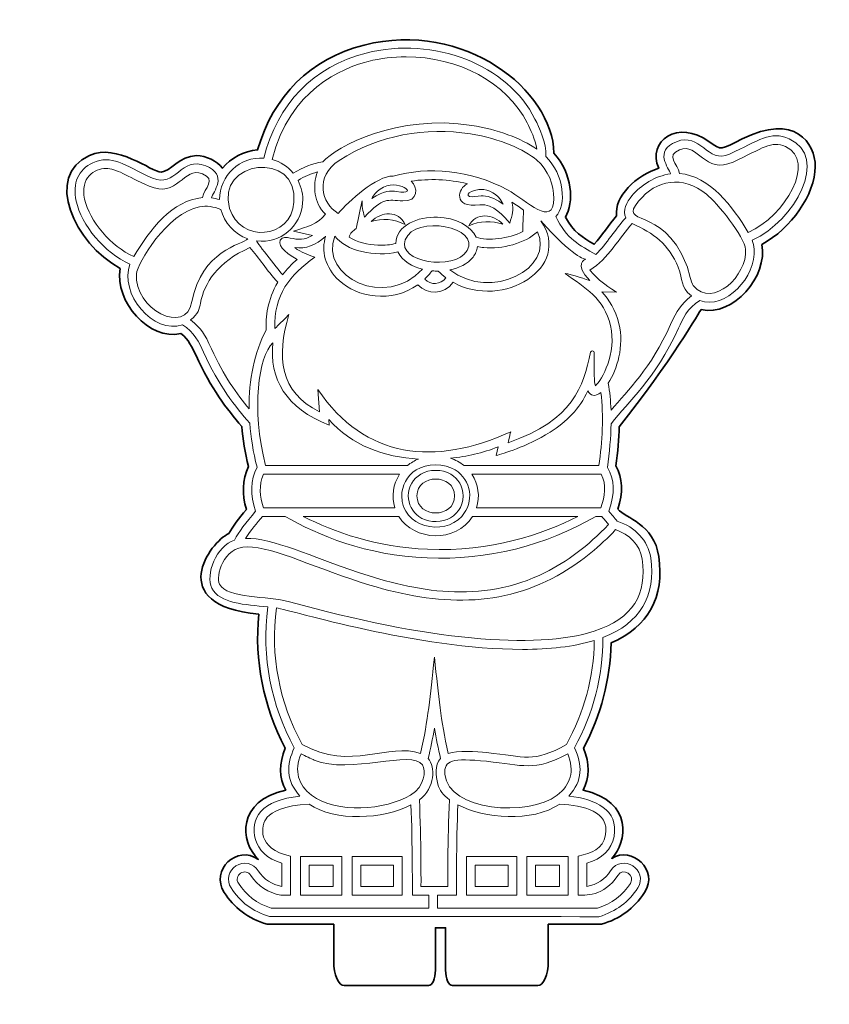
# Model space of a CAD drawing. Header units: inches. Extents: x -34.1 to 34.9, y -29.1 to 30.6.
# Tile 23 of 42: x -11.4 to -9.9, y -5.3 to -3.4. Entities that reach past the tile are written whole.
import ezdxf

# ---------------------------------------------------------------- set-up
doc = ezdxf.new("R2010")
doc.units = ezdxf.units.IN
doc.header["$MEASUREMENT"] = 0
doc.layers.add('Layer 1', color=7, linetype='Continuous')

msp = doc.modelspace()

# ---------------------------------------------------------------- linework, layer by layer
at = {"layer": 'Layer 1', "color": 242, "lineweight": 35}
for points, knots in [([(-10.0176, -3.8566), (-10.006, -3.9175), (-10.0719, -3.9965), (-10.1349, -3.9821), (-10.1349, -3.9821), (-10.195, -4.0856), (-10.2928, -4.2081), (-10.2934, -4.2313), (-10.2956, -4.2566), (-10.2992, -4.2836), (-10.2862, -4.3075), (-10.285, -4.335), (-10.2952, -4.3674), (-10.2807, -4.3842), (-10.2255, -4.3958), (-10.2164, -4.4585), (-10.2051, -4.5364), (-10.2369, -4.5939), (-10.3084, -4.6252), (-10.3102, -4.6959), (-10.328, -4.764), (-10.3615, -4.828), (-10.3493, -4.858), (-10.3496, -4.8848), (-10.3625, -4.9091), (-10.2644, -4.931), (-10.2774, -5.0098), (-10.3072, -5.0406), (-10.2683, -5.0167), (-10.2159, -5.0627), (-10.2438, -5.1064), (-10.2641, -5.1381), (-10.2918, -5.157), (-10.3267, -5.1678), (-10.3267, -5.1678), (-10.3649, -5.1678), (-10.3649, -5.1678), (-10.3649, -5.1678), (-10.4295, -5.1678), (-10.4295, -5.1678), (-10.4295, -5.1678), (-10.4295, -5.2393), (-10.4295, -5.2393), (-10.4295, -5.2651), (-10.4388, -5.286), (-10.4502, -5.286), (-10.4502, -5.286), (-10.6144, -5.286), (-10.6144, -5.286), (-10.6217, -5.286), (-10.6276, -5.2726), (-10.6276, -5.2561), (-10.6276, -5.2561), (-10.6276, -5.1746), (-10.6276, -5.1746), (-10.6276, -5.1746), (-10.6472, -5.1746), (-10.6472, -5.1746), (-10.6472, -5.1746), (-10.6472, -5.2561), (-10.6472, -5.2561), (-10.6472, -5.2726), (-10.6531, -5.286), (-10.6604, -5.286), (-10.6604, -5.286), (-10.8227, -5.286), (-10.8227, -5.286), (-10.8341, -5.286), (-10.8434, -5.2651), (-10.8434, -5.2393), (-10.8434, -5.2393), (-10.8434, -5.1678), (-10.8434, -5.1678), (-10.8434, -5.1678), (-10.8815, -5.1678), (-10.8815, -5.1678), (-10.8815, -5.1678), (-10.9719, -5.1678), (-10.9719, -5.1678), (-11.0082, -5.157), (-11.0363, -5.1352), (-11.0547, -5.1064), (-11.0821, -5.0635), (-11.0302, -5.0138), (-10.9887, -5.0426), (-11.0258, -5.0074), (-11.0294, -4.9295), (-10.936, -4.9091), (-10.9489, -4.8847), (-10.9492, -4.858), (-10.937, -4.828), (-10.9792, -4.7473), (-10.9967, -4.6585), (-10.988, -4.5698), (-11.1713, -4.5517), (-11.0814, -4.4301), (-11.0459, -4.4141), (-11.0379, -4.4004), (-11.0269, -4.3854), (-11.0118, -4.3675), (-11.0206, -4.3384), (-11.0194, -4.3112), (-11.008, -4.2848), (-11.0143, -4.2582), (-11.0187, -4.2323), (-11.0208, -4.2075), (-11.0497, -4.1741), (-11.0801, -4.1341), (-11.1089, -4.071), (-11.1163, -4.0548), (-11.1231, -4.0398), (-11.1381, -4.0285), (-11.1997, -4.0426), (-11.2664, -3.9664), (-11.2551, -3.903), (-11.3445, -3.8541), (-11.4027, -3.7244), (-11.3145, -3.6847), (-11.2613, -3.6607), (-11.1955, -3.7168), (-11.1762, -3.7168), (-11.1584, -3.7168), (-11.1416, -3.6852), (-11.1078, -3.6852), (-11.0899, -3.6852), (-11.0679, -3.6953), (-11.0579, -3.7095), (-11.0413, -3.6891), (-11.0173, -3.6762), (-10.9904, -3.6743), (-10.9603, -3.5697), (-10.8877, -3.4981), (-10.7849, -3.472), (-10.5914, -3.423), (-10.4211, -3.5591), (-10.4186, -3.6805), (-10.3837, -3.7189), (-10.3791, -3.7752), (-10.3966, -3.8041), (-10.3817, -3.8318), (-10.3634, -3.8434), (-10.341, -3.8561), (-10.3259, -3.8392), (-10.313, -3.8189), (-10.2977, -3.8011), (-10.3036, -3.7645), (-10.2589, -3.723), (-10.2165, -3.7094), (-10.2402, -3.6572), (-10.1783, -3.6147), (-10.1199, -3.6581), (-10.0954, -3.6764), (-10.0967, -3.6734), (-10.0557, -3.653), (-9.954, -3.6025), (-9.9145, -3.6604), (-9.9147, -3.7066), (-9.9149, -3.7598), (-9.9609, -3.8255), (-10.0176, -3.8566)], [0, 0, 0, 0, 0.018868, 0.018868, 0.018868, 0.037736, 0.037736, 0.037736, 0.056604, 0.056604, 0.056604, 0.075472, 0.075472, 0.075472, 0.09434, 0.09434, 0.09434, 0.113208, 0.113208, 0.113208, 0.132075, 0.132075, 0.132075, 0.150943, 0.150943, 0.150943, 0.169811, 0.169811, 0.169811, 0.188679, 0.188679, 0.188679, 0.207547, 0.207547, 0.207547, 0.226415, 0.226415, 0.226415, 0.245283, 0.245283, 0.245283, 0.264151, 0.264151, 0.264151, 0.283019, 0.283019, 0.283019, 0.301887, 0.301887, 0.301887, 0.320755, 0.320755, 0.320755, 0.339623, 0.339623, 0.339623, 0.358491, 0.358491, 0.358491, 0.377358, 0.377358, 0.377358, 0.396226, 0.396226, 0.396226, 0.415094, 0.415094, 0.415094, 0.433962, 0.433962, 0.433962, 0.45283, 0.45283, 0.45283, 0.471698, 0.471698, 0.471698, 0.490566, 0.490566, 0.490566, 0.509434, 0.509434, 0.509434, 0.528302, 0.528302, 0.528302, 0.54717, 0.54717, 0.54717, 0.566038, 0.566038, 0.566038, 0.584906, 0.584906, 0.584906, 0.603774, 0.603774, 0.603774, 0.622642, 0.622642, 0.622642, 0.641509, 0.641509, 0.641509, 0.660377, 0.660377, 0.660377, 0.679245, 0.679245, 0.679245, 0.698113, 0.698113, 0.698113, 0.716981, 0.716981, 0.716981, 0.735849, 0.735849, 0.735849, 0.754717, 0.754717, 0.754717, 0.773585, 0.773585, 0.773585, 0.792453, 0.792453, 0.792453, 0.811321, 0.811321, 0.811321, 0.830189, 0.830189, 0.830189, 0.849057, 0.849057, 0.849057, 0.867925, 0.867925, 0.867925, 0.886792, 0.886792, 0.886792, 0.90566, 0.90566, 0.90566, 0.924528, 0.924528, 0.924528, 0.943396, 0.943396, 0.943396, 0.962264, 0.962264, 0.962264, 0.981132, 0.981132, 0.981132, 1, 1, 1, 1]), ([(-11.5607, -5.9145), (-11.5607, -5.9145), (-11.5607, -5.9212), (-11.5607, -5.9212), (-11.5607, -5.9212), (-11.5607, -5.986), (-11.5607, -5.986), (-11.5607, -6.0117), (-11.57, -6.0326), (-11.5814, -6.0326), (-11.5814, -6.0326), (-11.7456, -6.0326), (-11.7456, -6.0326), (-11.7529, -6.0326), (-11.7589, -6.0193), (-11.7589, -6.0028), (-11.7589, -6.0028), (-11.7589, -5.9212), (-11.7589, -5.9212), (-11.7589, -5.9212), (-11.7784, -5.9212), (-11.7784, -5.9212), (-11.7784, -5.9212), (-11.7784, -6.0028), (-11.7784, -6.0028), (-11.7784, -6.0193), (-11.7843, -6.0326), (-11.7916, -6.0326), (-11.7916, -6.0326), (-11.9539, -6.0326), (-11.9539, -6.0326), (-11.9653, -6.0326), (-11.9746, -6.0117), (-11.9746, -5.986), (-11.9746, -5.986), (-11.9746, -5.9212), (-11.9746, -5.9212), (-11.9746, -5.9212), (-11.9746, -5.9145), (-11.9746, -5.9145), (-11.9746, -5.9145), (-12.138, -5.9145), (-12.138, -5.9145), (-12.138, -5.7791), (-12.0096, -5.7409), (-11.961, -5.6958), (-11.921, -5.6587), (-11.9055, -5.5593), (-11.9055, -5.5048), (-11.9055, -5.5048), (-11.9055, -3.8312), (-11.9055, -3.8312), (-11.9055, -3.8312), (-11.8661, -3.8312), (-11.8661, -3.8312), (-11.8661, -3.8312), (-11.8661, -3.7131), (-11.8661, -3.7131), (-11.8661, -3.7131), (-11.8267, -3.7131), (-11.8267, -3.7131), (-11.8267, -3.7131), (-11.8267, -3.8312), (-11.8267, -3.8312), (-11.8267, -3.8312), (-11.8267, -4.8728), (-11.8267, -4.8728), (-11.8267, -4.8728), (-11.7086, -4.8728), (-11.7086, -4.8728), (-11.7086, -4.8728), (-11.7086, -3.8312), (-11.7086, -3.8312), (-11.7086, -3.8312), (-11.7086, -3.7131), (-11.7086, -3.7131), (-11.7086, -3.7131), (-11.6692, -3.7131), (-11.6692, -3.7131), (-11.6692, -3.7131), (-11.6692, -3.8312), (-11.6692, -3.8312), (-11.6692, -3.8312), (-11.6299, -3.8312), (-11.6299, -3.8312), (-11.6299, -3.8312), (-11.6299, -5.5048), (-11.6299, -5.5048), (-11.6299, -5.5593), (-11.6143, -5.6587), (-11.5744, -5.6958), (-11.5258, -5.7409), (-11.3973, -5.7791), (-11.3973, -5.9145), (-11.3973, -5.9145), (-11.5607, -5.9145), (-11.5607, -5.9145)], [0, 0, 0, 0, 0.03125, 0.03125, 0.03125, 0.0625, 0.0625, 0.0625, 0.09375, 0.09375, 0.09375, 0.125, 0.125, 0.125, 0.15625, 0.15625, 0.15625, 0.1875, 0.1875, 0.1875, 0.21875, 0.21875, 0.21875, 0.25, 0.25, 0.25, 0.28125, 0.28125, 0.28125, 0.3125, 0.3125, 0.3125, 0.34375, 0.34375, 0.34375, 0.375, 0.375, 0.375, 0.40625, 0.40625, 0.40625, 0.4375, 0.4375, 0.4375, 0.46875, 0.46875, 0.46875, 0.5, 0.5, 0.5, 0.53125, 0.53125, 0.53125, 0.5625, 0.5625, 0.5625, 0.59375, 0.59375, 0.59375, 0.625, 0.625, 0.625, 0.65625, 0.65625, 0.65625, 0.6875, 0.6875, 0.6875, 0.71875, 0.71875, 0.71875, 0.75, 0.75, 0.75, 0.78125, 0.78125, 0.78125, 0.8125, 0.8125, 0.8125, 0.84375, 0.84375, 0.84375, 0.875, 0.875, 0.875, 0.90625, 0.90625, 0.90625, 0.9375, 0.9375, 0.9375, 0.96875, 0.96875, 0.96875, 1, 1, 1, 1])]:
    msp.add_open_spline(points, degree=3, knots=knots, dxfattribs=at)
at = {"layer": 'Layer 1', "color": 177, "lineweight": 18}
for points, knots in [([(-9.9649, -3.6527), (-10.001, -3.6364), (-10.0234, -3.6565), (-10.0802, -3.6823), (-10.1226, -3.7015), (-10.1362, -3.6393), (-10.1825, -3.6583), (-10.2269, -3.6765), (-10.1967, -3.7092), (-10.1936, -3.7203), (-10.223, -3.7241), (-10.2515, -3.7422), (-10.2682, -3.7626), (-10.2782, -3.7746), (-10.2867, -3.791), (-10.2801, -3.8051), (-10.3, -3.8265), (-10.3163, -3.8549), (-10.3381, -3.8759), (-10.3681, -3.8588), (-10.395, -3.846), (-10.4151, -3.8023), (-10.394, -3.7816), (-10.3984, -3.7218), (-10.4345, -3.6868), (-10.4329, -3.6596), (-10.4469, -3.6316), (-10.4553, -3.6147), (-10.5074, -3.5102), (-10.6505, -3.4542), (-10.781, -3.4873), (-10.8829, -3.5131), (-10.9522, -3.5861), (-10.9783, -3.69), (-11.0244, -3.687), (-11.0637, -3.7235), (-11.0635, -3.7701), (-11.0687, -3.7685), (-11.074, -3.7674), (-11.0794, -3.7667), (-11.0763, -3.7556), (-11.0463, -3.7228), (-11.0904, -3.7047), (-11.1376, -3.6854), (-11.149, -3.7485), (-11.1927, -3.7287), (-11.2494, -3.7029), (-11.2719, -3.6828), (-11.308, -3.6991), (-11.336, -3.7117), (-11.3477, -3.7386), (-11.3401, -3.7729), (-11.3298, -3.8193), (-11.2863, -3.8726), (-11.2364, -3.8947), (-11.2581, -3.9497), (-11.191, -4.0315), (-11.1354, -4.0113), (-11.112, -4.0256), (-11.1029, -4.0461), (-11.0945, -4.0645), (-11.065, -4.1293), (-11.0331, -4.1695), (-11.0055, -4.201), (-11.0034, -4.2284), (-10.9987, -4.257), (-10.9914, -4.2864), (-11.0035, -4.3115), (-11.0058, -4.3388), (-10.994, -4.3709), (-11.0131, -4.393), (-11.0264, -4.4111), (-11.0349, -4.4267), (-11.0693, -4.4379), (-11.0916, -4.4936), (-11.0785, -4.5195), (-11.0635, -4.5491), (-11.0142, -4.5511), (-10.9705, -4.5557), (-10.9835, -4.6526), (-10.9639, -4.7456), (-10.9195, -4.8273), (-10.9347, -4.86), (-10.9359, -4.8904), (-10.9085, -4.9206), (-10.9449, -4.9246), (-10.97, -4.9344), (-10.9841, -4.9505), (-11.0078, -4.9776), (-11.0016, -5.034), (-10.9435, -5.0497), (-10.9435, -5.0497), (-10.9435, -5.0948), (-10.9435, -5.0948), (-10.962, -5.0916), (-10.9786, -5.081), (-10.9892, -5.0644), (-10.9984, -5.05), (-11.0176, -5.0458), (-11.032, -5.055), (-11.0464, -5.0643), (-11.0506, -5.0834), (-11.0414, -5.0978), (-11.0247, -5.1239), (-10.9992, -5.1437), (-10.9675, -5.1528), (-10.9675, -5.1528), (-10.7307, -5.1531), (-10.3321, -5.1531), (-10.2989, -5.1434), (-10.2739, -5.1242), (-10.2571, -5.0978), (-10.2351, -5.0635), (-10.2873, -5.0299), (-10.3093, -5.0644), (-10.3197, -5.0806), (-10.336, -5.0915), (-10.355, -5.0948), (-10.355, -5.0948), (-10.355, -5.0497), (-10.355, -5.0497), (-10.3257, -5.0418), (-10.3073, -5.0237), (-10.3028, -4.9982), (-10.2937, -4.9466), (-10.3379, -4.9264), (-10.39, -4.9206), (-10.3625, -4.8904), (-10.3638, -4.8601), (-10.379, -4.8273), (-10.343, -4.7612), (-10.3242, -4.6894), (-10.3241, -4.6146), (-10.2523, -4.5869), (-10.2213, -4.5345), (-10.2321, -4.4608), (-10.2368, -4.4283), (-10.2614, -4.4016), (-10.2966, -4.3902), (-10.3018, -4.3839), (-10.3073, -4.3774), (-10.3131, -4.3709), (-10.3006, -4.337), (-10.3013, -4.3094), (-10.3155, -4.2869), (-10.3155, -4.2869), (-10.3156, -4.2868), (-10.3156, -4.2868), (-10.3113, -4.2566), (-10.3089, -4.2286), (-10.3084, -4.2025), (-10.2743, -4.1583), (-10.2241, -4.1182), (-10.1785, -4.0181), (-10.1706, -4.0007), (-10.1615, -3.9795), (-10.1375, -3.9649), (-10.0877, -3.983), (-10.0285, -3.9192), (-10.0324, -3.8653), (-10.0328, -3.8596), (-10.0342, -3.8541), (-10.0365, -3.8483), (-9.9533, -3.8115), (-9.8876, -3.6876), (-9.9649, -3.6527)], [0, 0, 0, 0, 0.018182, 0.018182, 0.018182, 0.036364, 0.036364, 0.036364, 0.054545, 0.054545, 0.054545, 0.072727, 0.072727, 0.072727, 0.090909, 0.090909, 0.090909, 0.109091, 0.109091, 0.109091, 0.127273, 0.127273, 0.127273, 0.145455, 0.145455, 0.145455, 0.163636, 0.163636, 0.163636, 0.181818, 0.181818, 0.181818, 0.2, 0.2, 0.2, 0.218182, 0.218182, 0.218182, 0.236364, 0.236364, 0.236364, 0.254545, 0.254545, 0.254545, 0.272727, 0.272727, 0.272727, 0.290909, 0.290909, 0.290909, 0.309091, 0.309091, 0.309091, 0.327273, 0.327273, 0.327273, 0.345455, 0.345455, 0.345455, 0.363636, 0.363636, 0.363636, 0.381818, 0.381818, 0.381818, 0.4, 0.4, 0.4, 0.418182, 0.418182, 0.418182, 0.436364, 0.436364, 0.436364, 0.454545, 0.454545, 0.454545, 0.472727, 0.472727, 0.472727, 0.490909, 0.490909, 0.490909, 0.509091, 0.509091, 0.509091, 0.527273, 0.527273, 0.527273, 0.545455, 0.545455, 0.545455, 0.563636, 0.563636, 0.563636, 0.581818, 0.581818, 0.581818, 0.6, 0.6, 0.6, 0.618182, 0.618182, 0.618182, 0.636364, 0.636364, 0.636364, 0.654545, 0.654545, 0.654545, 0.672727, 0.672727, 0.672727, 0.690909, 0.690909, 0.690909, 0.709091, 0.709091, 0.709091, 0.727273, 0.727273, 0.727273, 0.745455, 0.745455, 0.745455, 0.763636, 0.763636, 0.763636, 0.781818, 0.781818, 0.781818, 0.8, 0.8, 0.8, 0.818182, 0.818182, 0.818182, 0.836364, 0.836364, 0.836364, 0.854545, 0.854545, 0.854545, 0.872727, 0.872727, 0.872727, 0.890909, 0.890909, 0.890909, 0.909091, 0.909091, 0.909091, 0.927273, 0.927273, 0.927273, 0.945455, 0.945455, 0.945455, 0.963636, 0.963636, 0.963636, 0.981818, 0.981818, 0.981818, 1, 1, 1, 1]), ([(-10.7769, -3.5035), (-10.7528, -3.4974), (-10.7282, -3.4944), (-10.7039, -3.4944), (-10.6042, -3.4944), (-10.5095, -3.5436), (-10.4702, -3.6222), (-10.464, -3.6346), (-10.4545, -3.6538), (-10.4518, -3.6728), (-10.4821, -3.6518), (-10.5278, -3.6346), (-10.5773, -3.6268), (-10.7197, -3.6044), (-10.8388, -3.6679), (-10.8644, -3.6969), (-10.8844, -3.7006), (-10.903, -3.7077), (-10.9215, -3.719), (-10.9319, -3.7064), (-10.9461, -3.697), (-10.9624, -3.6926), (-10.929, -3.5582), (-10.8266, -3.5161), (-10.7769, -3.5035)], [0, 0, 0, 0, 0.125, 0.125, 0.125, 0.25, 0.25, 0.25, 0.375, 0.375, 0.375, 0.5, 0.5, 0.5, 0.625, 0.625, 0.625, 0.75, 0.75, 0.75, 0.875, 0.875, 0.875, 1, 1, 1, 1]), ([(-10.4188, -3.7676), (-10.4193, -3.8265), (-10.4717, -3.7707), (-10.5081, -3.7512), (-10.5804, -3.7126), (-10.6613, -3.7059), (-10.7287, -3.7246), (-10.7603, -3.7236), (-10.8153, -3.7738), (-10.8351, -3.7966), (-10.8672, -3.7768), (-10.8809, -3.7258), (-10.8329, -3.6946), (-10.7563, -3.6448), (-10.6656, -3.6297), (-10.5799, -3.6433), (-10.5209, -3.6526), (-10.4763, -3.6736), (-10.4522, -3.6935), (-10.4292, -3.7125), (-10.4186, -3.7426), (-10.4188, -3.7676)], [0, 0, 0, 0, 0.142857, 0.142857, 0.142857, 0.285714, 0.285714, 0.285714, 0.428571, 0.428571, 0.428571, 0.571429, 0.571429, 0.571429, 0.714286, 0.714286, 0.714286, 0.857143, 0.857143, 0.857143, 1, 1, 1, 1]), ([(-10.0439, -3.8333), (-10.0733, -3.7836), (-10.1186, -3.7242), (-10.1764, -3.7198), (-10.1802, -3.7006), (-10.2042, -3.6852), (-10.1762, -3.6738), (-10.141, -3.6593), (-10.1278, -3.7223), (-10.0733, -3.6975), (-10.0151, -3.6711), (-9.9997, -3.6554), (-9.9718, -3.6679), (-9.9117, -3.695), (-9.9722, -3.8021), (-10.0439, -3.8333)], [0, 0, 0, 0, 0.2, 0.2, 0.2, 0.4, 0.4, 0.4, 0.6, 0.6, 0.6, 0.8, 0.8, 0.8, 1, 1, 1, 1]), ([(-10.9201, -3.7752), (-10.926, -3.8475), (-11.0244, -3.8533), (-11.0442, -3.7873), (-11.0722, -3.6942), (-10.9118, -3.6738), (-10.9201, -3.7752)], [0, 0, 0, 0, 0.5, 0.5, 0.5, 1, 1, 1, 1]), ([(-11.2825, -3.7099), (-11.2634, -3.7099), (-11.2429, -3.7243), (-11.1996, -3.7439), (-11.1451, -3.7687), (-11.1328, -3.7053), (-11.0968, -3.7201), (-11.0692, -3.7314), (-11.0929, -3.7476), (-11.0965, -3.7662), (-11.1539, -3.7706), (-11.1987, -3.8285), (-11.229, -3.8797), (-11.2737, -3.8603), (-11.3144, -3.8114), (-11.3238, -3.7693), (-11.333, -3.7276), (-11.3049, -3.7099), (-11.2825, -3.7099)], [0, 0, 0, 0, 0.166667, 0.166667, 0.166667, 0.333333, 0.333333, 0.333333, 0.5, 0.5, 0.5, 0.666667, 0.666667, 0.666667, 0.833333, 0.833333, 0.833333, 1, 1, 1, 1]), ([(-10.9921, -3.8495), (-10.9455, -3.8555), (-10.9071, -3.8218), (-10.9034, -3.7765), (-10.9021, -3.7609), (-10.9055, -3.746), (-10.9123, -3.7331), (-10.8989, -3.725), (-10.8891, -3.7207), (-10.8749, -3.7165), (-10.8846, -3.7444), (-10.8815, -3.7759), (-10.8595, -3.7984), (-10.875, -3.8183), (-10.8929, -3.8215), (-10.9207, -3.8308), (-10.9207, -3.8308), (-10.8844, -3.8392), (-10.8844, -3.8392), (-10.8992, -3.848), (-10.912, -3.8474), (-10.9275, -3.8443), (-10.9345, -3.8428), (-10.9425, -3.8412), (-10.9464, -3.8483), (-10.9538, -3.8613), (-10.9269, -3.8784), (-10.9137, -3.8853), (-10.9245, -3.8942), (-10.9338, -3.9043), (-10.9419, -3.9151), (-10.9438, -3.913), (-10.993, -3.8522), (-10.9921, -3.8495)], [0, 0, 0, 0, 0.090909, 0.090909, 0.090909, 0.181818, 0.181818, 0.181818, 0.272727, 0.272727, 0.272727, 0.363636, 0.363636, 0.363636, 0.454545, 0.454545, 0.454545, 0.545455, 0.545455, 0.545455, 0.636364, 0.636364, 0.636364, 0.727273, 0.727273, 0.727273, 0.818182, 0.818182, 0.818182, 0.909091, 0.909091, 0.909091, 1, 1, 1, 1]), ([(-10.7883, -3.7721), (-10.7898, -3.7828), (-10.7871, -3.7907), (-10.7841, -3.8036), (-10.7468, -3.7646), (-10.7408, -3.7711), (-10.7099, -3.7727), (-10.6804, -3.774), (-10.6803, -3.7461), (-10.6943, -3.7344), (-10.6594, -3.7294), (-10.622, -3.7306), (-10.5856, -3.7394), (-10.6041, -3.7477), (-10.6149, -3.7872), (-10.5614, -3.78), (-10.5359, -3.7766), (-10.5136, -3.8041), (-10.5038, -3.8152), (-10.4996, -3.8), (-10.4953, -3.7897), (-10.5002, -3.775), (-10.4914, -3.7804), (-10.4837, -3.7857), (-10.4774, -3.7904), (-10.4776, -3.7971), (-10.4774, -3.7917), (-10.4789, -3.8315), (-10.506, -3.8458), (-10.5457, -3.8504), (-10.569, -3.8425), (-10.5782, -3.8209), (-10.6074, -3.8049), (-10.6434, -3.8038), (-10.6803, -3.8026), (-10.7237, -3.8199), (-10.7235, -3.8547), (-10.7336, -3.8572), (-10.7454, -3.8584), (-10.7582, -3.8578), (-10.7776, -3.857), (-10.7989, -3.852), (-10.8139, -3.8427), (-10.8113, -3.8346), (-10.8066, -3.8305), (-10.8003, -3.8258), (-10.8, -3.8242), (-10.7889, -3.7727), (-10.7883, -3.7721)], [0, 0, 0, 0, 0.0625, 0.0625, 0.0625, 0.125, 0.125, 0.125, 0.1875, 0.1875, 0.1875, 0.25, 0.25, 0.25, 0.3125, 0.3125, 0.3125, 0.375, 0.375, 0.375, 0.4375, 0.4375, 0.4375, 0.5, 0.5, 0.5, 0.5625, 0.5625, 0.5625, 0.625, 0.625, 0.625, 0.6875, 0.6875, 0.6875, 0.75, 0.75, 0.75, 0.8125, 0.8125, 0.8125, 0.875, 0.875, 0.875, 0.9375, 0.9375, 0.9375, 1, 1, 1, 1]), ([(-10.7221, -3.7544), (-10.7333, -3.7525), (-10.746, -3.7518), (-10.7698, -3.7677), (-10.7672, -3.7619), (-10.7612, -3.7547), (-10.754, -3.7497), (-10.7208, -3.7264), (-10.6738, -3.763), (-10.7221, -3.7544)], [0, 0, 0, 0, 0.333333, 0.333333, 0.333333, 0.666667, 0.666667, 0.666667, 1, 1, 1, 1]), ([(-10.049, -3.8665), (-10.0455, -3.9155), (-10.112, -3.9815), (-10.1499, -3.9359), (-10.155, -3.9297), (-10.1573, -3.9095), (-10.1635, -3.8944), (-10.2104, -3.7789), (-10.2964, -3.8231), (-10.2553, -3.7732), (-10.2211, -3.7315), (-10.1711, -3.7224), (-10.1244, -3.7597), (-10.1044, -3.7756), (-10.0509, -3.8411), (-10.049, -3.8665)], [0, 0, 0, 0, 0.2, 0.2, 0.2, 0.4, 0.4, 0.4, 0.6, 0.6, 0.6, 0.8, 0.8, 0.8, 1, 1, 1, 1]), ([(-10.5165, -3.7788), (-10.5266, -3.7715), (-10.5425, -3.7628), (-10.5555, -3.7628), (-10.5575, -3.7628), (-10.5706, -3.7644), (-10.5767, -3.7644), (-10.5927, -3.7644), (-10.5821, -3.7491), (-10.5542, -3.7507), (-10.538, -3.7517), (-10.5216, -3.7662), (-10.5165, -3.7788)], [0, 0, 0, 0, 0.25, 0.25, 0.25, 0.5, 0.5, 0.5, 0.75, 0.75, 0.75, 1, 1, 1, 1]), ([(-11.2239, -3.9129), (-11.2225, -3.8935), (-11.1654, -3.7964), (-11.1022, -3.7837), (-11.1022, -3.7837), (-11.1022, -3.7837), (-11.1022, -3.7837), (-11.0895, -3.7812), (-11.074, -3.7838), (-11.0612, -3.7888), (-11.0547, -3.8143), (-11.0354, -3.8363), (-11.0088, -3.8456), (-11.0198, -3.8567), (-11.0991, -3.8685), (-11.1168, -3.9667), (-11.1287, -4.0335), (-11.2288, -3.9811), (-11.2239, -3.9129)], [0, 0, 0, 0, 0.166667, 0.166667, 0.166667, 0.333333, 0.333333, 0.333333, 0.5, 0.5, 0.5, 0.666667, 0.666667, 0.666667, 0.833333, 0.833333, 0.833333, 1, 1, 1, 1]), ([(-10.7714, -3.8122), (-10.7523, -3.7928), (-10.7179, -3.7906), (-10.7058, -3.8181), (-10.7264, -3.8074), (-10.7498, -3.8056), (-10.7714, -3.8122)], [0, 0, 0, 0, 0.5, 0.5, 0.5, 1, 1, 1, 1]), ([(-10.5861, -3.8683), (-10.6115, -3.9094), (-10.7215, -3.89), (-10.7055, -3.8476), (-10.6868, -3.7978), (-10.5586, -3.8235), (-10.5861, -3.8683)], [0, 0, 0, 0, 0.5, 0.5, 0.5, 1, 1, 1, 1]), ([(-10.5828, -3.8207), (-10.5696, -3.7937), (-10.5353, -3.7974), (-10.5171, -3.8176), (-10.5384, -3.8101), (-10.5618, -3.8109), (-10.5828, -3.8207)], [0, 0, 0, 0, 0.5, 0.5, 0.5, 1, 1, 1, 1]), ([(-10.3497, -3.9261), (-10.3517, -3.9256), (-10.3866, -3.9134), (-10.3968, -3.9126), (-10.3588, -3.9401), (-10.3223, -3.9603), (-10.3097, -4.0128), (-10.2968, -4.0668), (-10.3264, -4.1184), (-10.3388, -4.1292), (-10.3411, -4.12), (-10.3411, -4.1061), (-10.3411, -4.0652), (-10.3411, -4.061), (-10.3471, -4.0603), (-10.348, -4.0644), (-10.3625, -4.1305), (-10.3803, -4.1952), (-10.507, -4.2389), (-10.5068, -4.2379), (-10.5022, -4.2189), (-10.502, -4.2179), (-10.648, -4.2847), (-10.7837, -4.2704), (-10.8739, -4.1362), (-10.8739, -4.1362), (-10.8707, -4.1794), (-10.8707, -4.1794), (-10.9481, -4.1415), (-10.9543, -4.0731), (-10.9297, -3.9917), (-10.9513, -4.0131), (-10.9477, -4.0095), (-10.9571, -4.0189), (-10.9591, -3.9539), (-10.9284, -3.9155), (-10.8799, -3.8812), (-10.8956, -3.8753), (-10.9047, -3.8726), (-10.9187, -3.8627), (-10.8973, -3.8649), (-10.8778, -3.8588), (-10.8596, -3.841), (-10.8596, -3.841), (-10.859, -3.8403), (-10.859, -3.8403), (-10.8677, -3.8691), (-10.8607, -3.9), (-10.8328, -3.9263), (-10.7992, -3.9581), (-10.732, -3.9707), (-10.6809, -3.9342), (-10.6627, -3.9543), (-10.6298, -3.9536), (-10.6132, -3.9295), (-10.5169, -3.9834), (-10.3822, -3.9007), (-10.4437, -3.811), (-10.3835, -3.881), (-10.3575, -3.8853), (-10.3575, -3.8853), (-10.3575, -3.8853), (-10.3819, -3.8932), (-10.3497, -3.9261)], [0, 0, 0, 0, 0.047619, 0.047619, 0.047619, 0.095238, 0.095238, 0.095238, 0.142857, 0.142857, 0.142857, 0.190476, 0.190476, 0.190476, 0.238095, 0.238095, 0.238095, 0.285714, 0.285714, 0.285714, 0.333333, 0.333333, 0.333333, 0.380952, 0.380952, 0.380952, 0.428571, 0.428571, 0.428571, 0.47619, 0.47619, 0.47619, 0.52381, 0.52381, 0.52381, 0.571429, 0.571429, 0.571429, 0.619048, 0.619048, 0.619048, 0.666667, 0.666667, 0.666667, 0.714286, 0.714286, 0.714286, 0.761905, 0.761905, 0.761905, 0.809524, 0.809524, 0.809524, 0.857143, 0.857143, 0.857143, 0.904762, 0.904762, 0.904762, 0.952381, 0.952381, 0.952381, 1, 1, 1, 1]), ([(-10.1937, -4.0112), (-10.2325, -4.0964), (-10.2752, -4.1373), (-10.3086, -4.1762), (-10.3093, -4.1579), (-10.311, -4.1406), (-10.3138, -4.1242), (-10.2969, -4.0977), (-10.2829, -4.0529), (-10.2934, -4.0089), (-10.2996, -3.9832), (-10.3127, -3.9629), (-10.3262, -3.9479), (-10.3262, -3.9479), (-10.2981, -3.9488), (-10.2981, -3.9488), (-10.3253, -3.9299), (-10.327, -3.9301), (-10.3497, -3.9061), (-10.3139, -3.8847), (-10.2922, -3.8425), (-10.2678, -3.8164), (-10.2269, -3.8341), (-10.197, -3.8562), (-10.179, -3.9006), (-10.1685, -3.9263), (-10.1764, -3.9371), (-10.1536, -3.9557), (-10.175, -3.9735), (-10.1805, -3.9822), (-10.1937, -4.0112)], [0, 0, 0, 0, 0.1, 0.1, 0.1, 0.2, 0.2, 0.2, 0.3, 0.3, 0.3, 0.4, 0.4, 0.4, 0.5, 0.5, 0.5, 0.6, 0.6, 0.6, 0.7, 0.7, 0.7, 0.8, 0.8, 0.8, 0.9, 0.9, 0.9, 1, 1, 1, 1]), ([(-10.6192, -3.9056), (-10.6025, -3.9021), (-10.5852, -3.8944), (-10.5747, -3.881), (-10.5702, -3.8751), (-10.5671, -3.8685), (-10.5663, -3.8605), (-10.5624, -3.8614), (-10.5582, -3.8621), (-10.5538, -3.8625), (-10.519, -3.8658), (-10.4742, -3.8546), (-10.4507, -3.8319), (-10.4169, -3.9013), (-10.5391, -3.9673), (-10.6192, -3.9056)], [0, 0, 0, 0, 0.2, 0.2, 0.2, 0.4, 0.4, 0.4, 0.6, 0.6, 0.6, 0.8, 0.8, 0.8, 1, 1, 1, 1]), ([(-10.8413, -3.8403), (-10.8207, -3.8694), (-10.763, -3.8812), (-10.7197, -3.8709), (-10.7112, -3.8887), (-10.6909, -3.8993), (-10.6724, -3.9041), (-10.7422, -3.9823), (-10.8716, -3.9189), (-10.8413, -3.8403)], [0, 0, 0, 0, 0.333333, 0.333333, 0.333333, 0.666667, 0.666667, 0.666667, 1, 1, 1, 1]), ([(-11.0793, -4.0576), (-11.093, -4.0274), (-11.0983, -4.0199), (-11.1194, -4.0021), (-11.1049, -3.9903), (-11.1023, -3.9808), (-11.1003, -3.9696), (-11.0936, -3.9318), (-11.0672, -3.8897), (-11.0052, -3.8627), (-10.9877, -3.8815), (-10.9725, -3.9071), (-10.9514, -3.9293), (-10.9713, -3.963), (-10.9748, -3.9973), (-10.9738, -4.0216), (-10.9965, -4.0656), (-11.0076, -4.1169), (-11.0068, -4.1737), (-11.0301, -4.1455), (-11.0555, -4.1097), (-11.0793, -4.0576)], [0, 0, 0, 0, 0.142857, 0.142857, 0.142857, 0.285714, 0.285714, 0.285714, 0.428571, 0.428571, 0.428571, 0.571429, 0.571429, 0.571429, 0.714286, 0.714286, 0.714286, 0.857143, 0.857143, 0.857143, 1, 1, 1, 1]), ([(-10.6536, -3.9072), (-10.6472, -3.9078), (-10.6491, -3.9079), (-10.6419, -3.9079), (-10.6372, -3.9125), (-10.6323, -3.9168), (-10.6272, -3.9206), (-10.637, -3.9342), (-10.6564, -3.9357), (-10.668, -3.9235), (-10.6631, -3.9188), (-10.6583, -3.9133), (-10.6536, -3.9072)], [0, 0, 0, 0, 0.25, 0.25, 0.25, 0.5, 0.5, 0.5, 0.75, 0.75, 0.75, 1, 1, 1, 1]), ([(-10.9609, -4.0461), (-10.9681, -4.1144), (-10.9359, -4.1731), (-10.852, -4.2051), (-10.852, -4.2051), (-10.8529, -4.1941), (-10.8529, -4.1941), (-10.8088, -4.244), (-10.7469, -4.2667), (-10.6796, -4.2704), (-10.6875, -4.2734), (-10.6949, -4.2776), (-10.7013, -4.283), (-10.7013, -4.283), (-10.975, -4.283), (-10.975, -4.283), (-11.0026, -4.1724), (-10.9884, -4.0734), (-10.9609, -4.0461)], [0, 0, 0, 0, 0.166667, 0.166667, 0.166667, 0.333333, 0.333333, 0.333333, 0.5, 0.5, 0.5, 0.666667, 0.666667, 0.666667, 0.833333, 0.833333, 0.833333, 1, 1, 1, 1]), ([(-10.3319, -4.283), (-10.3319, -4.283), (-10.5921, -4.283), (-10.5921, -4.283), (-10.5997, -4.2766), (-10.6086, -4.2718), (-10.6184, -4.2688), (-10.5858, -4.2654), (-10.5569, -4.259), (-10.5261, -4.2468), (-10.5261, -4.2468), (-10.53, -4.2635), (-10.53, -4.2635), (-10.5162, -4.2594), (-10.4734, -4.2481), (-10.426, -4.2185), (-10.3945, -4.1988), (-10.3692, -4.1732), (-10.3531, -4.1389), (-10.3489, -4.1482), (-10.3396, -4.1515), (-10.3282, -4.1418), (-10.3224, -4.1877), (-10.3254, -4.2368), (-10.3319, -4.283)], [0, 0, 0, 0, 0.125, 0.125, 0.125, 0.25, 0.25, 0.25, 0.375, 0.375, 0.375, 0.5, 0.5, 0.5, 0.625, 0.625, 0.625, 0.75, 0.75, 0.75, 0.875, 0.875, 0.875, 1, 1, 1, 1]), ([(-10.6092, -4.2913), (-10.5778, -4.311), (-10.5715, -4.3532), (-10.5965, -4.381), (-10.6314, -4.4201), (-10.7122, -4.4022), (-10.7122, -4.3416), (-10.7122, -4.3221), (-10.7028, -4.303), (-10.6841, -4.2913), (-10.6644, -4.279), (-10.6297, -4.2785), (-10.6092, -4.2913)], [0, 0, 0, 0, 0.25, 0.25, 0.25, 0.5, 0.5, 0.5, 0.75, 0.75, 0.75, 1, 1, 1, 1]), ([(-10.6757, -4.2997), (-10.6899, -4.3083), (-10.6996, -4.3238), (-10.6996, -4.3416), (-10.6996, -4.3572), (-10.6913, -4.3723), (-10.6795, -4.381), (-10.6477, -4.4045), (-10.5938, -4.3859), (-10.5938, -4.3416), (-10.5938, -4.3238), (-10.6034, -4.3083), (-10.6176, -4.2997), (-10.6342, -4.2896), (-10.6595, -4.2898), (-10.6757, -4.2997)], [0, 0, 0, 0, 0.2, 0.2, 0.2, 0.4, 0.4, 0.4, 0.6, 0.6, 0.6, 0.8, 0.8, 0.8, 1, 1, 1, 1]), ([(-10.9791, -4.2997), (-10.9791, -4.2997), (-10.7163, -4.2997), (-10.7163, -4.2997), (-10.7291, -4.319), (-10.7322, -4.3427), (-10.7254, -4.3643), (-10.7254, -4.3643), (-10.9787, -4.3643), (-10.9787, -4.3643), (-10.9866, -4.3426), (-10.9878, -4.3209), (-10.9791, -4.2997)], [0, 0, 0, 0, 0.25, 0.25, 0.25, 0.5, 0.5, 0.5, 0.75, 0.75, 0.75, 1, 1, 1, 1]), ([(-10.6828, -4.3416), (-10.6828, -4.2982), (-10.6105, -4.2981), (-10.6105, -4.3416), (-10.6105, -4.3856), (-10.6828, -4.3852), (-10.6828, -4.3416)], [0, 0, 0, 0, 0.5, 0.5, 0.5, 1, 1, 1, 1]), ([(-10.3283, -4.3643), (-10.3283, -4.3643), (-10.5679, -4.3643), (-10.5679, -4.3643), (-10.5612, -4.3428), (-10.5642, -4.3191), (-10.5771, -4.2997), (-10.5771, -4.2997), (-10.3274, -4.2997), (-10.3274, -4.2997), (-10.3168, -4.3198), (-10.3205, -4.3428), (-10.3283, -4.3643)], [0, 0, 0, 0, 0.25, 0.25, 0.25, 0.5, 0.5, 0.5, 0.75, 0.75, 0.75, 1, 1, 1, 1]), ([(-10.9806, -4.381), (-10.9806, -4.381), (-10.9371, -4.381), (-10.9371, -4.381), (-10.8734, -4.4179), (-10.7804, -4.4561), (-10.6634, -4.4612), (-10.5463, -4.4663), (-10.4343, -4.4369), (-10.3378, -4.381), (-10.3378, -4.381), (-10.3264, -4.381), (-10.3264, -4.381), (-10.3219, -4.3862), (-10.3174, -4.3913), (-10.3132, -4.3964), (-10.3532, -4.4386), (-10.3942, -4.4687), (-10.4354, -4.4892), (-10.5604, -4.5513), (-10.6871, -4.5255), (-10.7958, -4.4892), (-10.8865, -4.4588), (-10.9621, -4.422), (-11.0134, -4.4234), (-11.0036, -4.4083), (-10.9913, -4.3933), (-10.9806, -4.381)], [0, 0, 0, 0, 0.111111, 0.111111, 0.111111, 0.222222, 0.222222, 0.222222, 0.333333, 0.333333, 0.333333, 0.444444, 0.444444, 0.444444, 0.555556, 0.555556, 0.555556, 0.666667, 0.666667, 0.666667, 0.777778, 0.777778, 0.777778, 0.888889, 0.888889, 0.888889, 1, 1, 1, 1]), ([(-10.5756, -4.381), (-10.5756, -4.381), (-10.3727, -4.381), (-10.3727, -4.381), (-10.4409, -4.4159), (-10.54, -4.4498), (-10.6626, -4.4445), (-10.7611, -4.4402), (-10.842, -4.4118), (-10.9022, -4.381), (-10.9022, -4.381), (-10.7178, -4.381), (-10.7178, -4.381), (-10.6889, -4.4285), (-10.6074, -4.4332), (-10.5756, -4.381)], [0, 0, 0, 0, 0.2, 0.2, 0.2, 0.4, 0.4, 0.4, 0.6, 0.6, 0.6, 0.8, 0.8, 0.8, 1, 1, 1, 1]), ([(-10.2486, -4.4632), (-10.2388, -4.5303), (-10.2656, -4.578), (-10.3409, -4.6024), (-10.4537, -4.6391), (-10.6642, -4.6196), (-10.9286, -4.5456), (-10.9703, -4.534), (-11.0493, -4.5402), (-11.0636, -4.5119), (-11.0714, -4.4964), (-11.0575, -4.4398), (-11.0099, -4.4398), (-10.9591, -4.4398), (-10.8738, -4.4832), (-10.774, -4.5135), (-10.6431, -4.5531), (-10.5186, -4.5587), (-10.4013, -4.4892), (-10.3639, -4.467), (-10.3295, -4.4382), (-10.2997, -4.4066), (-10.2737, -4.4157), (-10.2525, -4.4363), (-10.2486, -4.4632)], [0, 0, 0, 0, 0.125, 0.125, 0.125, 0.25, 0.25, 0.25, 0.375, 0.375, 0.375, 0.5, 0.5, 0.5, 0.625, 0.625, 0.625, 0.75, 0.75, 0.75, 0.875, 0.875, 0.875, 1, 1, 1, 1]), ([(-10.3945, -4.821), (-10.4592, -4.8577), (-10.4734, -4.844), (-10.5489, -4.8367), (-10.567, -4.8349), (-10.6055, -4.8321), (-10.6226, -4.8382), (-10.6375, -4.7714), (-10.6406, -4.7318), (-10.6492, -4.6527), (-10.6579, -4.7317), (-10.661, -4.7716), (-10.6759, -4.8382), (-10.7372, -4.8162), (-10.8109, -4.8737), (-10.904, -4.821), (-10.9484, -4.7399), (-10.9662, -4.6495), (-10.9539, -4.5577), (-10.9243, -4.5619), (-10.6825, -4.6376), (-10.4794, -4.6376), (-10.4281, -4.6376), (-10.3805, -4.6326), (-10.3408, -4.6203), (-10.3419, -4.6916), (-10.3608, -4.7595), (-10.3945, -4.821)], [0, 0, 0, 0, 0.111111, 0.111111, 0.111111, 0.222222, 0.222222, 0.222222, 0.333333, 0.333333, 0.333333, 0.444444, 0.444444, 0.444444, 0.555556, 0.555556, 0.555556, 0.666667, 0.666667, 0.666667, 0.777778, 0.777778, 0.777778, 0.888889, 0.888889, 0.888889, 1, 1, 1, 1]), ([(-10.6426, -4.8976), (-10.64, -4.9089), (-10.6319, -4.9189), (-10.6203, -4.9275), (-10.6239, -5.0036), (-10.6234, -5.0948), (-10.6234, -5.0948), (-10.6234, -5.0948), (-10.6751, -5.0948), (-10.6751, -5.0948), (-10.6751, -5.0948), (-10.6746, -5.0037), (-10.6782, -4.9275), (-10.6471, -4.9044), (-10.6477, -4.8638), (-10.6611, -4.8481), (-10.6567, -4.8288), (-10.6526, -4.8094), (-10.6493, -4.7898), (-10.6459, -4.8094), (-10.6418, -4.8288), (-10.6374, -4.8481), (-10.6489, -4.8616), (-10.6467, -4.8803), (-10.6426, -4.8976)], [0, 0, 0, 0, 0.125, 0.125, 0.125, 0.25, 0.25, 0.25, 0.375, 0.375, 0.375, 0.5, 0.5, 0.5, 0.625, 0.625, 0.625, 0.75, 0.75, 0.75, 0.875, 0.875, 0.875, 1, 1, 1, 1]), ([(-10.9064, -4.8389), (-10.899, -4.8429), (-10.8865, -4.8488), (-10.8809, -4.8511), (-10.8122, -4.8797), (-10.6919, -4.83), (-10.6725, -4.8605), (-10.6655, -4.8717), (-10.667, -4.9019), (-10.6953, -4.9188), (-10.7431, -4.9473), (-10.8386, -4.9554), (-10.8861, -4.9189), (-10.912, -4.899), (-10.9202, -4.872), (-10.9064, -4.8389)], [0, 0, 0, 0, 0.2, 0.2, 0.2, 0.4, 0.4, 0.4, 0.6, 0.6, 0.6, 0.8, 0.8, 0.8, 1, 1, 1, 1]), ([(-10.4124, -4.9189), (-10.4678, -4.9615), (-10.6227, -4.9492), (-10.6289, -4.8788), (-10.6314, -4.8509), (-10.6147, -4.8469), (-10.5488, -4.8534), (-10.4779, -4.8605), (-10.4568, -4.8741), (-10.3921, -4.8389), (-10.3781, -4.8724), (-10.3869, -4.8993), (-10.4124, -4.9189)], [0, 0, 0, 0, 0.25, 0.25, 0.25, 0.5, 0.5, 0.5, 0.75, 0.75, 0.75, 1, 1, 1, 1]), ([(-11.023, -5.0691), (-11.0163, -5.0649), (-11.0075, -5.0668), (-11.0032, -5.0734), (-10.9902, -5.0939), (-10.9693, -5.1075), (-10.9456, -5.1114), (-10.9456, -5.1114), (-10.9268, -5.1116), (-10.9268, -5.1116), (-10.9268, -5.1116), (-10.9268, -5.0363), (-10.9268, -5.0363), (-10.9921, -5.0227), (-10.9848, -4.9766), (-10.9715, -4.9615), (-10.9621, -4.9507), (-10.9403, -4.9388), (-10.8909, -4.9359), (-10.8397, -4.9705), (-10.7486, -4.9653), (-10.6944, -4.9375), (-10.6914, -5.0074), (-10.6917, -5.1116), (-10.6917, -5.1116), (-10.6917, -5.1116), (-10.6599, -5.1116), (-10.6599, -5.1116), (-10.6599, -5.1116), (-10.6599, -5.1364), (-10.6599, -5.1364), (-10.6599, -5.1364), (-10.964, -5.1364), (-10.964, -5.1364), (-10.9911, -5.1284), (-11.0129, -5.1113), (-11.0273, -5.0888), (-11.0315, -5.0822), (-11.0297, -5.0734), (-11.023, -5.0691)], [0, 0, 0, 0, 0.076923, 0.076923, 0.076923, 0.153846, 0.153846, 0.153846, 0.230769, 0.230769, 0.230769, 0.307692, 0.307692, 0.307692, 0.384615, 0.384615, 0.384615, 0.461538, 0.461538, 0.461538, 0.538462, 0.538462, 0.538462, 0.615385, 0.615385, 0.615385, 0.692308, 0.692308, 0.692308, 0.769231, 0.769231, 0.769231, 0.846154, 0.846154, 0.846154, 0.923077, 0.923077, 0.923077, 1, 1, 1, 1]), ([(-10.3193, -4.9953), (-10.324, -5.0224), (-10.3461, -5.0309), (-10.3717, -5.0363), (-10.3717, -5.0363), (-10.3717, -5.1116), (-10.3717, -5.1116), (-10.3605, -5.1116), (-10.3222, -5.1155), (-10.2953, -5.0734), (-10.2851, -5.0576), (-10.261, -5.0729), (-10.2712, -5.0889), (-10.2856, -5.1114), (-10.3075, -5.1284), (-10.3345, -5.1364), (-10.3345, -5.1364), (-10.6432, -5.1364), (-10.6432, -5.1364), (-10.6432, -5.1364), (-10.6432, -5.1116), (-10.6432, -5.1116), (-10.6432, -5.1116), (-10.6069, -5.1116), (-10.6069, -5.1116), (-10.6069, -5.1116), (-10.607, -5.0062), (-10.604, -4.9375), (-10.5534, -4.9635), (-10.4613, -4.9722), (-10.4076, -4.9359), (-10.3611, -4.9387), (-10.3113, -4.9498), (-10.3193, -4.9953)], [0, 0, 0, 0, 0.090909, 0.090909, 0.090909, 0.181818, 0.181818, 0.181818, 0.272727, 0.272727, 0.272727, 0.363636, 0.363636, 0.363636, 0.454545, 0.454545, 0.454545, 0.545455, 0.545455, 0.545455, 0.636364, 0.636364, 0.636364, 0.727273, 0.727273, 0.727273, 0.818182, 0.818182, 0.818182, 0.909091, 0.909091, 0.909091, 1, 1, 1, 1]), ([(-10.8278, -5.0372), (-10.8278, -5.0372), (-10.9072, -5.0372), (-10.9072, -5.0372), (-10.9072, -5.0372), (-10.9072, -5.1115), (-10.9072, -5.1115), (-10.9072, -5.1115), (-10.8278, -5.1115), (-10.8278, -5.1115), (-10.8278, -5.1115), (-10.8278, -5.0372), (-10.8278, -5.0372)], [0, 0, 0, 0, 0.25, 0.25, 0.25, 0.5, 0.5, 0.5, 0.75, 0.75, 0.75, 1, 1, 1, 1]), ([(-10.7112, -5.0372), (-10.7112, -5.0372), (-10.8081, -5.0372), (-10.8081, -5.0372), (-10.8081, -5.0372), (-10.8081, -5.1115), (-10.8081, -5.1115), (-10.8081, -5.1115), (-10.7112, -5.1115), (-10.7112, -5.1115), (-10.7112, -5.1115), (-10.7112, -5.0372), (-10.7112, -5.0372)], [0, 0, 0, 0, 0.25, 0.25, 0.25, 0.5, 0.5, 0.5, 0.75, 0.75, 0.75, 1, 1, 1, 1]), ([(-10.5873, -5.1116), (-10.5873, -5.1116), (-10.4904, -5.1116), (-10.4904, -5.1116), (-10.4904, -5.1116), (-10.4904, -5.0372), (-10.4904, -5.0372), (-10.4904, -5.0372), (-10.5873, -5.0372), (-10.5873, -5.0372), (-10.5873, -5.0372), (-10.5873, -5.1116), (-10.5873, -5.1116)], [0, 0, 0, 0, 0.25, 0.25, 0.25, 0.5, 0.5, 0.5, 0.75, 0.75, 0.75, 1, 1, 1, 1]), ([(-10.4707, -5.1116), (-10.4707, -5.1116), (-10.3913, -5.1116), (-10.3913, -5.1116), (-10.3913, -5.1116), (-10.3913, -5.0372), (-10.3913, -5.0372), (-10.3913, -5.0372), (-10.4707, -5.0372), (-10.4707, -5.0372), (-10.4707, -5.0372), (-10.4707, -5.1116), (-10.4707, -5.1116)], [0, 0, 0, 0, 0.25, 0.25, 0.25, 0.5, 0.5, 0.5, 0.75, 0.75, 0.75, 1, 1, 1, 1]), ([(-10.8445, -5.0948), (-10.8445, -5.0948), (-10.8905, -5.0948), (-10.8905, -5.0948), (-10.8905, -5.0948), (-10.8905, -5.0539), (-10.8905, -5.0539), (-10.8905, -5.0539), (-10.8445, -5.0539), (-10.8445, -5.0539), (-10.8445, -5.0539), (-10.8445, -5.0948), (-10.8445, -5.0948)], [0, 0, 0, 0, 0.25, 0.25, 0.25, 0.5, 0.5, 0.5, 0.75, 0.75, 0.75, 1, 1, 1, 1]), ([(-10.7279, -5.0948), (-10.7279, -5.0948), (-10.7914, -5.0948), (-10.7914, -5.0948), (-10.7914, -5.0948), (-10.7914, -5.0539), (-10.7914, -5.0539), (-10.7914, -5.0539), (-10.7279, -5.0539), (-10.7279, -5.0539), (-10.7279, -5.0539), (-10.7279, -5.0948), (-10.7279, -5.0948)], [0, 0, 0, 0, 0.25, 0.25, 0.25, 0.5, 0.5, 0.5, 0.75, 0.75, 0.75, 1, 1, 1, 1]), ([(-10.5706, -5.0539), (-10.5706, -5.0539), (-10.5071, -5.0539), (-10.5071, -5.0539), (-10.5071, -5.0539), (-10.5071, -5.0948), (-10.5071, -5.0948), (-10.5071, -5.0948), (-10.5706, -5.0948), (-10.5706, -5.0948), (-10.5706, -5.0948), (-10.5706, -5.0539), (-10.5706, -5.0539)], [0, 0, 0, 0, 0.25, 0.25, 0.25, 0.5, 0.5, 0.5, 0.75, 0.75, 0.75, 1, 1, 1, 1]), ([(-10.454, -5.0539), (-10.454, -5.0539), (-10.408, -5.0539), (-10.408, -5.0539), (-10.408, -5.0539), (-10.408, -5.0948), (-10.408, -5.0948), (-10.408, -5.0948), (-10.454, -5.0948), (-10.454, -5.0948), (-10.454, -5.0948), (-10.454, -5.0539), (-10.454, -5.0539)], [0, 0, 0, 0, 0.25, 0.25, 0.25, 0.5, 0.5, 0.5, 0.75, 0.75, 0.75, 1, 1, 1, 1])]:
    msp.add_open_spline(points, degree=3, knots=knots, dxfattribs=at)

doc.saveas('drawing.dxf')
